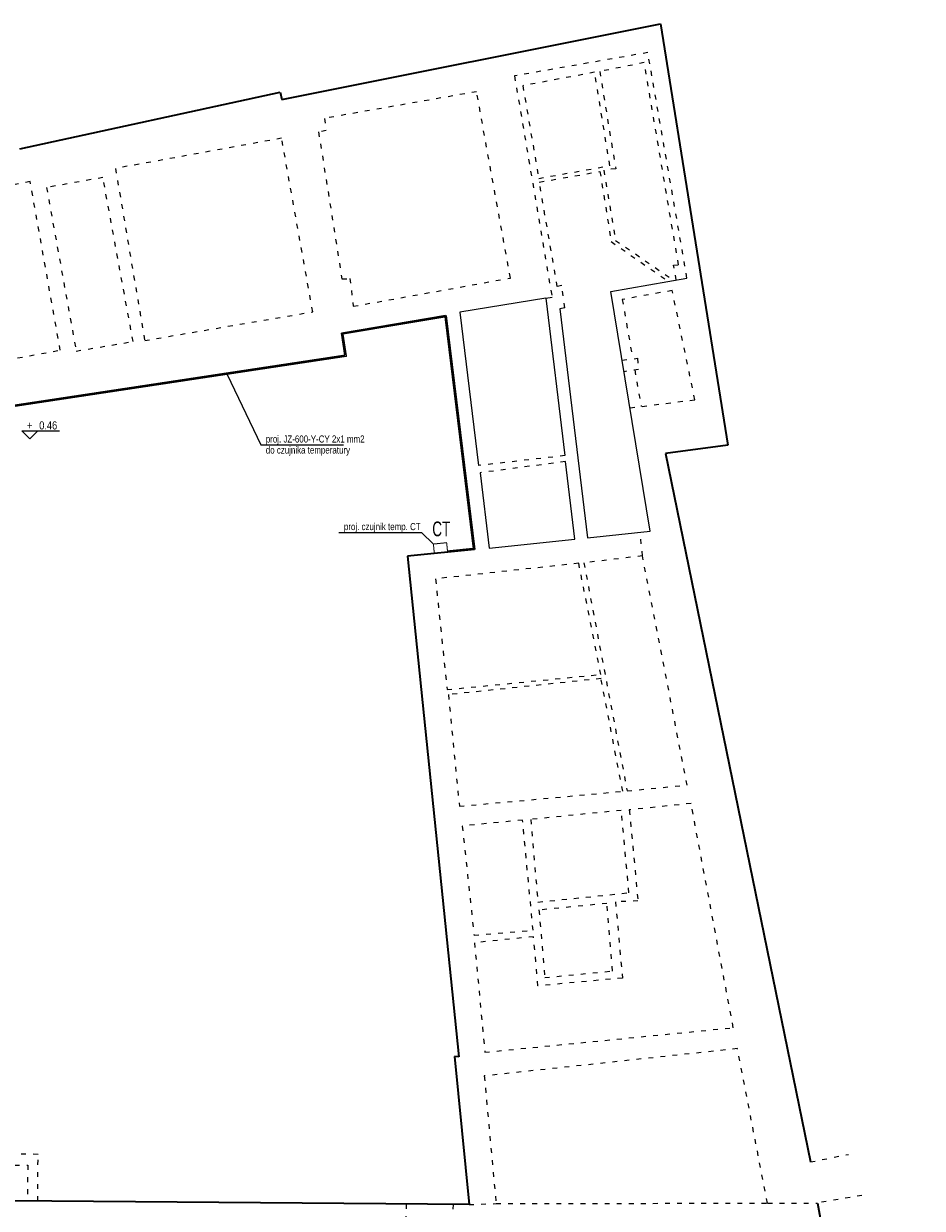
# Model space of a CAD drawing. Header units: centimetres. Extents: x -65222 to -44487, y -149615 to -110728.
# Tile 6 of 98: x -48795 to -46562, y -141086 to -138144. Entities that reach past the tile are written whole.
import ezdxf
from ezdxf import colors
from ezdxf.entities.mleader import LeaderData, LeaderLine
from ezdxf.enums import TextEntityAlignment as Align
from ezdxf.math import Vec2, Vec3

# ---------------------------------------------------------------- set-up
doc = ezdxf.new("R2010")
doc.units = ezdxf.units.CM
doc.linetypes.add('ACAD_ISO03W100', pattern=[30, 12, -18])
for name, color, linetype, lineweight in [('arch C', 1, 'Continuous', 13), ('arch N', 1, 'ACAD_ISO03W100', 13), ('arch P', 7, 'Continuous', 35), ('arch W', 251, 'Continuous', 5), ('ZRE Podkład', 253, 'Continuous', 9), ('ZRE SCHEMATY', 7, 'Continuous', 9), ('ZRE Wypusty', 7, 'Continuous', 9)]:
    doc.layers.add(name, color=color, linetype=linetype, lineweight=lineweight)
doc.styles.add('arch arial nar', font='ARIALN.TTF')
doc.styles.add('ep_standard', font='arial.ttf')
doc.styles.get("Standard").update_dxf_attribs({"font": 'ARIALN.TTF'})

# ---------------------------------------------------------------- blocks, each defined once
blk = doc.blocks.new('*U103')
at = {"layer": 'arch W'}
blk.add_lwpolyline([(10, 10), (0, 0), (-10, 10), (37, 10)], dxfattribs=at)
at = {"layer": 'arch W', "color": 2, "style": 'arch arial nar'}
blk.add_attdef('-+', text='', height=10, dxfattribs=at).set_placement((3.2, 12), align=Align.RIGHT)
blk.add_attdef('WYS', (11.8, 11.9), '', height=10, dxfattribs=at)
blk = doc.blocks.new('_Dot')
at = {"color": 0, "linetype": 'ByBlock', "lineweight": -2}
blk.add_line((-0.5, 0), (-1, 0), dxfattribs=at)
at = {"color": 0, "linetype": 'ByBlock', "const_width": 0.5}
blk.add_lwpolyline([(-0.25, 0, 1), (0.25, 0, 1)], format="xyb", close=True, dxfattribs=at)
blk = doc.blocks.new('G$CBCE8FE14')
at = {"layer": 'arch C', "color": 253}
for p, q in [((-122.8, -665.5), (66.2, -631.8)), ((-25, -1261), (-122.8, -665.5)), ((-284.6, -681.6), (-498.5, -716.7)), ((-284.6, -681.6), (-269.2, -679.1)), ((-284.6, -681.6), (-237.1, -1073)), ((-237.5, -705.8), (-249.8, -708.1)), ((-498.5, -716.7), (-452, -1097.8)), ((-249.8, -708.1), (-180.9, -1276.9)), ((-212.3, -1280.9), (-236.1, -1087.8)), ((-447.9, -1115.6), (-425.2, -1302.6)), ((-180.9, -1276.9), (-25, -1261)), ((-425.2, -1302.6), (-212.3, -1280.9))]:
    blk.add_line(p, q, dxfattribs=at)
at = {"layer": 'arch N', "color": 253, "linetype": 'ACAD_ISO03W100'}
for p, q in [((-31.1, -71.6), (-362.5, -129.8)), ((66.2, -631.8), (-31.1, -71.6)), ((-39.9, -96.8), (-150.7, -118.7)), ((45.1, -598.9), (-39.9, -96.8)), ((-362.5, -129.8), (-269.2, -679.1)), ((-163.3, -120.6), (-341.8, -154.1)), ((-125.5, -352.8), (-163.3, -120.6)), ((-150.7, -118.7), (-111, -360.2)), ((-456.7, -169), (-834.9, -235.3)), ((-372.7, -631.8), (-456.7, -169)), ((-341.8, -154.1), (-302.3, -384.2)), ((-834.9, -235.3), (-830.6, -265.5)), ((-941.3, -284.6), (-1354, -359.6)), ((-863.7, -715.8), (-941.3, -284.6)), ((-830.6, -265.5), (-849.4, -268.9)), ((-849.4, -268.9), (-791.4, -634.2)), ((-302.3, -384.2), (-125.5, -352.8)), ((-1385.3, -382.1), (-1525.4, -407.1)), ((-1310.3, -789.6), (-1385.3, -382.1)), ((-1354, -359.6), (-1281.5, -787.1)), ((-300.9, -393.5), (-150.1, -367.1)), ((-150.1, -367.1), (-122.2, -541.3)), ((-111, -360.2), (-140.6, -364)), ((-140.6, -364), (-111.6, -538.2)), ((-1566, -391.9), (-2029.1, -486.7)), ((-1491.3, -811.2), (-1566, -391.9)), ((-1525.4, -407.1), (-1451.6, -813.3)), ((-256.2, -652.7), (-300.9, -393.5)), ((-122.2, -541.3), (19.6, -640.1)), ((-111.6, -538.2), (33.5, -637.6)), ((32.7, -600.2), (45.1, -598.9)), ((39.4, -636.5), (32.7, -600.2)), ((-791.4, -634.2), (-771.6, -633)), ((-771.6, -633), (-763, -702.1)), ((-763, -702.1), (-372.7, -631.8)), ((-245.1, -650.3), (-256.2, -652.7)), ((-237.5, -705.8), (-245.1, -650.3)), ((29.5, -662.8), (-94.7, -685.1)), ((85.8, -934.2), (29.5, -662.8)), ((-94.7, -685.1), (-68.6, -832.7)), ((-1281.5, -787.1), (-863.7, -715.8)), ((-1451.6, -813.3), (-1310.3, -789.6)), ((-1626.8, -835.7), (-1491.3, -811.2)), ((-94.8, -836.2), (-56.9, -831.1)), ((-56.9, -831.1), (-54.2, -858.7)), ((-54.2, -858.7), (-90.1, -864.6)), ((-63.8, -860.2), (-47.7, -951)), ((-75.3, -954.4), (85.8, -934.2)), ((-237.1, -1073), (-452, -1097.8)), ((-236.1, -1087.8), (-447.9, -1115.6)), ((-44.4, -1322), (-50.3, -1263.6)), ((-44.4, -1322), (-190, -1339.3)), ((66.6, -1891.5), (-44.4, -1322)), ((-202.8, -1340.3), (-558.6, -1379.2)), ((-148.3, -1616.7), (-202.8, -1340.3)), ((-190, -1339.3), (-82.6, -1906)), ((-558.6, -1379.2), (-530, -1654.3)), ((-530, -1654.3), (-148.3, -1616.7)), ((-147.3, -1626.8), (-526.8, -1666.8)), ((-93.6, -1906.9), (-147.3, -1626.8)), ((-526.8, -1666.8), (-499.5, -1944.2)), ((-499.5, -1944.2), (-93.6, -1906.9)), ((-82.6, -1906), (66.6, -1891.5)), ((76.2, -1937.1), (-77.1, -1953.1)), ((181.2, -2494.1), (76.2, -1937.1)), ((-97, -1954.4), (-322.2, -1976.6)), ((-78.2, -2159), (-97, -1954.4)), ((-77.1, -1953.1), (-55.7, -2179.2)), ((-342.6, -1978.3), (-492.3, -1993.2)), ((-492.3, -1993.2), (-462.9, -2264.7)), ((-316.2, -2252), (-342.6, -1978.3)), ((-322.2, -1976.6), (-304.3, -2182.1)), ((-304.3, -2182.1), (-78.2, -2159)), ((-132.8, -2185.5), (-301.7, -2201.7)), ((-301.7, -2201.7), (-287.2, -2369.6)), ((-119.1, -2353.4), (-132.8, -2185.5)), ((-55.7, -2179.2), (-111.4, -2181.3)), ((-111.4, -2181.3), (-94.3, -2370.9)), ((-462.9, -2264.7), (-316.2, -2252)), ((-315.1, -2268.1), (-461.9, -2283.1)), ((-461.9, -2283.1), (-436.2, -2555.1)), ((-304.3, -2390.2), (-315.1, -2268.1)), ((-287.2, -2369.6), (-119.1, -2353.4)), ((-94.3, -2370.9), (-304.3, -2390.2)), ((-436.2, -2555.1), (181.2, -2494.1)), ((191.3, -2546.1), (-437.6, -2614)), ((266.3, -2930), (191.3, -2546.1)), ((-437.6, -2614), (-408.3, -2931.2)), ((-1546.4, -2808.8), (-2265.3, -2805)), ((-1547.3, -2924.8), (-1546.4, -2808.8)), ((372.7, -2827.8), (467.4, -2808.8)), ((-2264.5, -2832.6), (-1572.1, -2835.5)), ((-1572.1, -2835.5), (-1572.8, -2924.6)), ((500.9, -2910.7), (390.1, -2929.7)), ((-632, -2932.4), (-632.7, -3142.4)), ((-515.2, -2933.3), (-515.5, -2952.1)), ((-475.5, -2933.7), (-408.3, -2931.2)), ((-408.3, -2931.2), (266.3, -2930)), ((266.3, -2930), (390.1, -2929.7))]:
    blk.add_line(p, q, dxfattribs=at)
at = {"layer": 'arch P', "color": 253}
for p, q in [((-940.8, -188.1), (0, 0)), ((0, 0), (168, -1047.3)), ((-1591.9, -311.2), (-945.2, -170.5)), ((-945.2, -170.5), (-940.8, -188.1)), ((-791.7, -768.5), (-532.9, -725.2)), ((-532.9, -725.2), (-461.9, -1305.9)), ((-783.2, -823.8), (-791.7, -768.5)), ((-1609.7, -948.3), (-783.3, -823.1)), ((168, -1047.3), (13.1, -1068)), ((13.1, -1068), (372.7, -2827.8)), ((-461.9, -1305.9), (-628.4, -1322.9)), ((-628.4, -1322.9), (-500.7, -2566.4)), ((-500.7, -2566.4), (-511.8, -2565.8)), ((-511.8, -2565.8), (-475.5, -2933.7)), ((-475.5, -2933.7), (-1615.7, -2924.2)), ((390.1, -2929.7), (557.8, -3824.2))]:
    blk.add_line(p, q, dxfattribs=at)
at = {"layer": 'arch W', "color": 253}
ref = blk.add_blockref('*U103', (-1567.1, -1031.6), dxfattribs=dict(at, xscale=2, yscale=2, zscale=2))
ref.add_attrib('WYS', '0.46', (-1543.5, -1007.9), dxfattribs={"color": 0, "height": 20, "style": 'arch arial nar'})
ref.add_attrib('-+', '+', dxfattribs={"color": 0, "height": 20, "style": 'arch arial nar'}).set_placement((-1560.6, -1007.6), align=Align.RIGHT)
at = {"layer": 'arch W', "color": 253, "char_height": 20, "attachment_point": 1, "style": 'arch arial nar'}
for s, insert, width in [('\\pi79.245;0.01 \\P\\pi50.82;PIWNICA\\P\\pi54.354;68.51 m²', (-2702.7, -1006.2), 197.93), ('\\pi137.94;0.02 \\P\\pi31.238;POM. WYMIENNIKOWNI\\P\\pi121.05;7.26 m²', (-3467.9, -1405.5), 318.356)]:
    blk.add_mtext(s, dxfattribs=dict(at, insert=insert, width=width))
at = {"layer": 'arch W', "color": 253}
ml = blk.add_multileader_mtext('Standard', dxfattribs=at)
ml.set_content('{\\C253;SZCZELNA STUDZIENKA \\PSCHŁADZAJĄCA \\P%%C600, Hmin. = 0.80 m\\PWRAZ Z POMPĄ ODWADNIAJĄCĄ}', color=41, style='arch arial nar')
ml.set_leader_properties(color=252)
ml.set_arrow_properties(name='DOT')
ml.build(insert=Vec2(0, 0))
ml.multileader.update_dxf_attribs({"text_left_attachment_type": 5, "text_right_attachment_type": 5, "dogleg_length": 0.5, "arrow_head_size": 2, "scale": 10})
ctx = ml.context
ctx.base_point, ctx.scale, ctx.char_height, ctx.arrow_head_size, ctx.landing_gap_size, ctx.plane_origin = Vec3(-3195.3, -983.1), 10, 20, 2, 20, Vec3(-3570.4, -1612.5)
ctx.left_attachment, ctx.right_attachment = 5, 5
notes = []
notes.append((ctx, [(0, (1, 1, 0), (-3200.3, -983.1), (1, 0), 5, [(0, [(-3288.5, -1227.5)], 0, [])])]))
ctx.mtext.insert, ctx.mtext.width, ctx.mtext.defined_height, ctx.mtext.flow_direction = Vec3(-3175.3, -855.5), 382.632, 9.54, 5
ml = blk.add_multileader_mtext('Standard', dxfattribs=at)
ml.set_content('{\\C253;WENTYLATOR\\POSIOWY}', color=41, style='arch arial nar')
ml.set_leader_properties(color=252)
ml.set_arrow_properties(name='DOT')
ml.build(insert=Vec2(0, 0))
ml.multileader.update_dxf_attribs({"text_left_attachment_type": 5, "text_right_attachment_type": 5, "dogleg_length": 0.5, "arrow_head_size": 2, "scale": 10})
ctx = ml.context
ctx.base_point, ctx.scale, ctx.char_height, ctx.arrow_head_size, ctx.landing_gap_size, ctx.plane_origin = Vec3(-3175.1, -1075), 10, 20, 2, 20, Vec3(-3069.9, -1717.1)
ctx.left_attachment, ctx.right_attachment = 5, 5
notes.append((ctx, [(0, (1, 1, 0), (-3180.1, -1075), (1, 0), 5, [(0, [(-3230.3, -1149.4)], 0, [])])]))
ctx.mtext.insert, ctx.mtext.width, ctx.mtext.defined_height, ctx.mtext.flow_direction = Vec3(-3155.1, -1020.7), 366.282, 9.54, 5
for ctx, leaders in notes:
    for number, flags, end, landing, length, lines in leaders:
        leader = LeaderData()
        leader.index, (leader.has_last_leader_line, leader.has_dogleg_vector, leader.attachment_direction) = number, flags
        leader.last_leader_point, leader.dogleg_vector, leader.dogleg_length = Vec3(end), Vec3(landing), length
        for number, points, colour, breaks in lines:
            line = LeaderLine()
            line.index, line.vertices, line.color, line.breaks = number, Vec3.list(points), colors.encode_raw_color(colour), breaks
            leader.lines.append(line)
        ctx.leaders.append(leader)

msp = doc.modelspace()

# ---------------------------------------------------------------- linework, layer by layer
for p, q in [((-48288.9, -139015.4), (-48206, -139189.9)), ((-48206, -139189.9), (-48000.4, -139189.9)), ((-48011.8, -139407.5), (-47806.2, -139407.5)), ((-47806.2, -139407.5), (-47776.8, -139436.3))]:
    msp.add_line(p, q)
at = {"layer": 'ZRE SCHEMATY', "color": 1, "const_width": 2.5}
msp.add_lwpolyline([(-49309.7, -139286.4), (-49237.3, -139273.9), (-49254.5, -139160.4), (-47992.6, -138969.9), (-48001.1, -138914.5), (-47748.3, -138872.2), (-47678.1, -139446.8), (-47741.8, -139453.3)], dxfattribs=at)
msp.add_lwpolyline([(-47774.5, -139459.6), (-47741.5, -139456.3), (-47743.9, -139432.9), (-47776.8, -139436.3)], close=True, dxfattribs=at)

# ---------------------------------------------------------------- block references
at = {"layer": 'ZRE Podkład', "color": 1}
msp.add_blockref('G$CBCE8FE14', (-47212.8, -138143.6), dxfattribs=at)

# ---------------------------------------------------------------- texts
at = {"layer": 'ZRE SCHEMATY', "color": 1, "width": 0.8}
msp.add_text('CT', height=36.69, dxfattribs=at).set_placement((-47734.8, -139398.6), align=Align.MIDDLE_RIGHT)
at = {"layer": 'ZRE Wypusty', "style": 'ep_standard', "width": 0.8}
for s, p in [('proj. JZ-600-Y-CY 2x1 mm2', (-48193.3, -139184.1)), ('do czujnika temperatury', (-48193.3, -139211.5)), ('proj. czujnik temp. CT', (-47999.2, -139401.7))]:
    msp.add_text(s, height=17.647, dxfattribs=at).set_placement(p)

doc.saveas('drawing.dxf')
